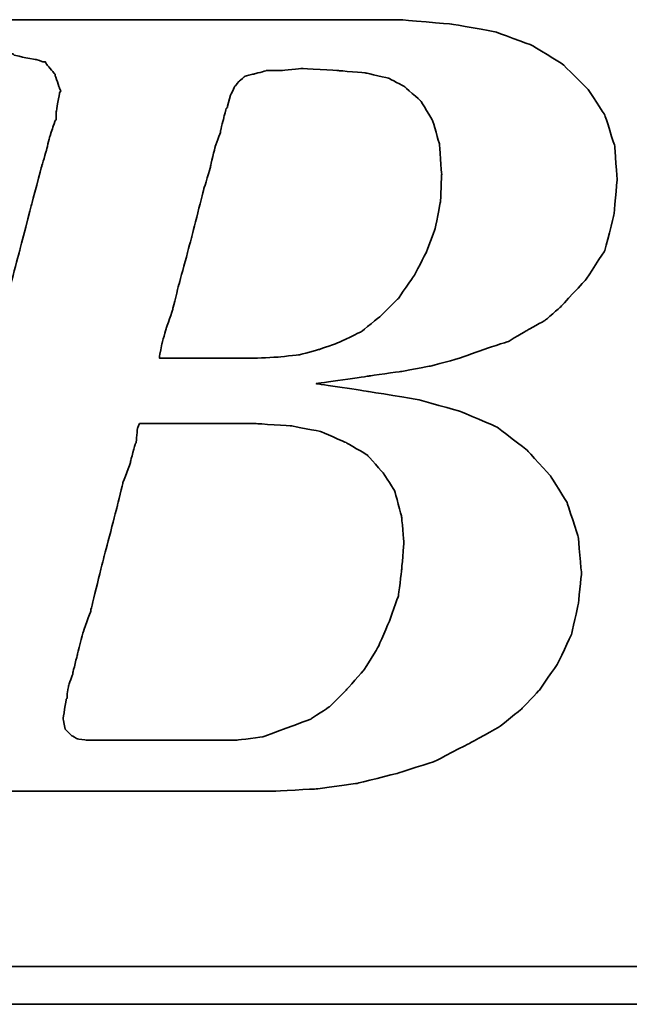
# Model space of a CAD drawing. Header units: millimetres. Extents: x 21 to 336, y 91 to 206.
# Tile 33 of 57: x 266.23 to 268.03, y 127.54 to 130.46. Entities that reach past the tile are written whole.
import ezdxf

# ---------------------------------------------------------------- set-up
doc = ezdxf.new("R2010")
doc.units = ezdxf.units.MM
doc.layers.add('DIM', color=4, linetype='Continuous')
doc.layers.add('layer 1', color=7, linetype='Continuous')

# ---------------------------------------------------------------- blocks, each defined once
blk = doc.blocks.new('TBI MOTION logo(完整正式版)')
at = {"layer": 'layer 1', "color": 22, "lineweight": 35}
for points, knots in [([(-64.65375, -6.86375), (-64.65375, -6.86375), (-64.84375, -7.29625), (-64.84375, -7.29625), (-64.84375, -7.29625), (-64.84375, -7.29625), (-64.86875, -7.34375), (-64.86875, -7.34375), (-64.86875, -7.34375), (-64.86875, -7.34375), (-64.86875, -7.36875), (-64.86875, -7.36875), (-64.86875, -7.36875), (-64.86875, -7.36875), (-65.15375, -7.65375), (-65.15375, -7.65375), (-65.15375, -7.65375), (-65.15375, -7.65375), (-65.17875, -7.65375), (-65.17875, -7.65375), (-65.17875, -7.65375), (-65.17875, -7.65375), (-65.20375, -7.67875), (-65.20375, -7.67875), (-65.20375, -7.67875), (-65.20375, -7.67875), (-65.58875, -7.87125), (-65.58875, -7.87125), (-65.58875, -7.87125), (-65.58875, -7.87125), (-65.63375, -7.87125), (-65.63375, -7.87125), (-65.63375, -7.87125), (-65.63375, -7.87125), (-65.65875, -7.89375), (-65.65875, -7.89375), (-65.65875, -7.89375), (-65.65875, -7.89375), (-66.09375, -7.94375), (-66.09375, -7.94375), (-66.09375, -7.94375), (-66.09375, -7.94375), (-66.11375, -7.94375), (-66.11375, -7.94375), (-66.11375, -7.94375), (-66.11375, -7.94375), (-66.16375, -7.94375), (-66.16375, -7.94375), (-66.16375, -7.94375), (-66.16375, -7.94375), (-66.30875, -7.94375), (-66.30875, -7.94375), (-66.30875, -7.94375), (-66.30875, -7.94375), (-66.69375, -7.94375), (-66.69375, -7.94375), (-66.69375, -7.94375), (-66.69375, -7.94375), (-67.07375, -7.94375), (-67.07375, -7.94375), (-67.07375, -7.94375), (-67.07375, -7.94375), (-67.12375, -7.94375), (-67.12375, -7.94375), (-67.12375, -7.94375), (-67.12375, -7.94375), (-67.12375, -7.96625), (-67.12375, -7.96625), (-67.12375, -7.96625), (-67.12375, -7.96625), (-67.14875, -7.99125), (-67.14875, -7.99125), (-67.14875, -7.99125), (-67.14875, -7.99125), (-67.24375, -8.34875), (-67.24375, -8.34875), (-67.24375, -8.34875), (-67.24375, -8.34875), (-67.31375, -8.68625), (-67.31375, -8.68625), (-67.31375, -8.68625), (-67.31375, -8.68625), (-67.26875, -8.68625), (-67.26875, -8.68625), (-67.26875, -8.68625), (-67.26875, -8.68625), (-67.07375, -8.68625), (-67.07375, -8.68625), (-67.07375, -8.68625), (-67.07375, -8.68625), (-66.54875, -8.68625), (-66.54875, -8.68625), (-66.54875, -8.68625), (-66.54875, -8.68625), (-65.82625, -8.68625), (-65.82625, -8.68625), (-65.82625, -8.68625), (-65.82625, -8.68625), (-65.01375, -8.68625), (-65.01375, -8.68625), (-65.01375, -8.68625), (-65.01375, -8.68625), (-64.05375, -8.68625), (-64.05375, -8.68625), (-64.05375, -8.68625), (-64.05375, -8.68625), (-62.08375, -8.68625), (-62.08375, -8.68625), (-62.08375, -8.68625), (-62.08375, -8.68625), (-60.06875, -8.68625), (-60.06875, -8.68625), (-60.06875, -8.68625), (-60.06875, -8.68625), (-59.10875, -8.68625), (-59.10875, -8.68625), (-59.10875, -8.68625), (-59.10875, -8.68625), (-58.29375, -8.68625), (-58.29375, -8.68625), (-58.29375, -8.68625), (-58.29375, -8.68625), (-57.57375, -8.68625), (-57.57375, -8.68625), (-57.57375, -8.68625), (-57.57375, -8.68625), (-57.04875, -8.68625), (-57.04875, -8.68625), (-57.04875, -8.68625), (-57.04875, -8.68625), (-56.85375, -8.68625), (-56.85375, -8.68625), (-56.85375, -8.68625), (-56.85375, -8.68625), (-56.70875, -8.68625), (-56.70875, -8.68625), (-56.70875, -8.68625), (-56.70875, -8.68625), (-56.61375, -8.68625), (-56.61375, -8.68625), (-56.61375, -8.68625), (-56.61375, -8.68625), (-56.56875, -8.68625), (-56.56875, -8.68625), (-56.56875, -8.68625), (-56.56875, -8.68625), (-55.65375, -8.63875), (-55.65375, -8.63875), (-55.65375, -8.63875), (-55.65375, -8.63875), (-54.76875, -8.51875), (-54.76875, -8.51875), (-54.76875, -8.51875), (-54.76875, -8.51875), (-53.90375, -8.30375), (-53.90375, -8.30375), (-53.90375, -8.30375), (-53.90375, -8.30375), (-53.08875, -8.03875), (-53.08875, -8.03875), (-53.08875, -8.03875), (-53.08875, -8.03875), (-52.34375, -7.65375), (-52.34375, -7.65375), (-52.34375, -7.65375), (-52.34375, -7.65375), (-51.69875, -7.29625), (-51.69875, -7.29625), (-51.69875, -7.29625), (-51.69875, -7.29625), (-51.21875, -6.91125), (-51.21875, -6.91125), (-51.21875, -6.91125), (-51.21875, -6.91125), (-50.83375, -6.50375), (-50.83375, -6.50375), (-50.83375, -6.50375), (-50.83375, -6.50375), (-50.44875, -5.94875), (-50.44875, -5.94875), (-50.44875, -5.94875), (-50.44875, -5.94875), (-50.13875, -5.30375), (-50.13875, -5.30375), (-50.13875, -5.30375), (-50.13875, -5.30375), (-49.99375, -4.65375), (-49.99375, -4.65375), (-49.99375, -4.65375), (-49.99375, -4.65375), (-49.92375, -3.98375), (-49.92375, -3.98375), (-49.92375, -3.98375), (-49.92375, -3.98375), (-49.99375, -3.19374), (-49.99375, -3.19374), (-49.99375, -3.19374), (-49.99375, -3.19374), (-50.23374, -2.44874), (-50.23374, -2.44874), (-50.23374, -2.44874), (-50.23374, -2.44874), (-50.59375, -1.87374), (-50.59375, -1.87374), (-50.59375, -1.87374), (-50.59375, -1.87374), (-51.09875, -1.31874), (-51.09875, -1.31874), (-51.09875, -1.31874), (-51.09875, -1.31874), (-51.74375, -0.81875), (-51.74375, -0.81875), (-51.74375, -0.81875), (-51.74375, -0.81875), (-52.53875, -0.48125), (-52.53875, -0.48125), (-52.53875, -0.48125), (-52.53875, -0.48125), (-53.47375, -0.21875), (-53.47375, -0.21875), (-53.47375, -0.21875), (-53.47375, -0.21875), (-54.52875, -0.04874), (-54.52875, -0.04874), (-54.52875, -0.04874), (-54.52875, -0.04874), (-55.65375, 0.12125), (-55.65375, 0.12125), (-55.65375, 0.12125), (-55.65375, 0.12125), (-54.50375, 0.28624), (-54.50375, 0.28624), (-54.50375, 0.28624), (-54.50375, 0.28624), (-53.83375, 0.38124), (-53.83375, 0.38124), (-53.83375, 0.38124), (-53.83375, 0.38124), (-53.18375, 0.50125), (-53.18375, 0.50125), (-53.18375, 0.50125), (-53.18375, 0.50125), (-52.55875, 0.66874), (-52.55875, 0.66874), (-52.55875, 0.66874), (-52.55875, 0.66874), (-52.03375, 0.86124), (-52.03375, 0.86124), (-52.03375, 0.86124), (-52.03375, 0.86124), (-51.50374, 1.03124), (-51.50374, 1.03124), (-51.50374, 1.03124), (-51.50374, 1.03124), (-51.09875, 1.27125), (-51.09875, 1.27125), (-51.09875, 1.27125), (-51.09875, 1.27125), (-50.71375, 1.48624), (-50.71375, 1.48624), (-50.71375, 1.48624), (-50.71375, 1.48624), (-50.37625, 1.77625), (-50.37625, 1.77625), (-50.37625, 1.77625), (-50.37625, 1.77625), (-49.82375, 2.37625), (-49.82375, 2.37625), (-49.82375, 2.37625), (-49.82375, 2.37625), (-49.41875, 2.99625), (-49.41875, 2.99625), (-49.41875, 2.99625), (-49.41875, 2.99625), (-49.22375, 3.76625), (-49.22375, 3.76625), (-49.22375, 3.76625), (-49.22375, 3.76625), (-49.15375, 4.50874), (-49.15375, 4.50874), (-49.15375, 4.50874), (-49.15375, 4.50874), (-49.20375, 5.25125), (-49.20375, 5.25125), (-49.20375, 5.25125), (-49.20375, 5.25125), (-49.41875, 5.92625), (-49.41875, 5.92625), (-49.41875, 5.92625), (-49.41875, 5.92625), (-49.77875, 6.47625), (-49.77875, 6.47625), (-49.77875, 6.47625), (-49.77875, 6.47625), (-50.33125, 7.02624), (-50.33125, 7.02624), (-50.33125, 7.02624), (-50.33125, 7.02624), (-51.00125, 7.43625), (-51.00125, 7.43625), (-51.00125, 7.43625), (-51.00125, 7.43625), (-51.79375, 7.72625), (-51.79375, 7.72625), (-51.79375, 7.72625), (-51.79375, 7.72625), (-52.72875, 7.89124), (-52.72875, 7.89124), (-52.72875, 7.89124), (-52.72875, 7.89124), (-53.83375, 7.98625), (-53.83375, 7.98625), (-53.83375, 7.98625), (-53.83375, 7.98625), (-53.92875, 7.98625), (-53.92875, 7.98625), (-53.92875, 7.98625), (-53.92875, 7.98625), (-54.26375, 7.98625), (-54.26375, 7.98625), (-54.26375, 7.98625), (-54.26375, 7.98625), (-54.74375, 7.98625), (-54.74375, 7.98625), (-54.74375, 7.98625), (-54.74375, 7.98625), (-55.36875, 7.98625), (-55.36875, 7.98625), (-55.36875, 7.98625), (-55.36875, 7.98625), (-56.13375, 7.98625), (-56.13375, 7.98625), (-56.13375, 7.98625), (-56.13375, 7.98625), (-56.94875, 7.98625), (-56.94875, 7.98625), (-56.94875, 7.98625), (-56.94875, 7.98625), (-58.77625, 7.98625), (-58.77625, 7.98625), (-58.77625, 7.98625), (-58.77625, 7.98625), (-60.59875, 7.98625), (-60.59875, 7.98625), (-60.59875, 7.98625), (-60.59875, 7.98625), (-61.41375, 7.98625), (-61.41375, 7.98625), (-61.41375, 7.98625), (-61.41375, 7.98625), (-62.17875, 7.98625), (-62.17875, 7.98625), (-62.17875, 7.98625), (-62.17875, 7.98625), (-62.80375, 7.98625), (-62.80375, 7.98625), (-62.80375, 7.98625), (-62.80375, 7.98625), (-63.30625, 7.98625), (-63.30625, 7.98625), (-63.30625, 7.98625), (-63.30625, 7.98625), (-63.57375, 7.98625), (-63.57375, 7.98625), (-63.57375, 7.98625), (-63.57375, 7.98625), (-63.57375, 7.96375), (-63.57375, 7.96375), (-63.57375, 7.96375), (-63.57375, 7.96375), (-63.59875, 7.94125), (-63.59875, 7.94125), (-63.59875, 7.94125), (-63.59875, 7.94125), (-63.69375, 7.55625), (-63.69375, 7.55625), (-63.69375, 7.55625), (-63.69375, 7.55625), (-63.76375, 7.24624), (-63.76375, 7.24624), (-63.76375, 7.24624), (-63.76375, 7.24624), (-63.23875, 7.24624), (-63.23875, 7.24624), (-63.23875, 7.24624), (-63.23875, 7.24624), (-62.75875, 7.24624), (-62.75875, 7.24624), (-62.75875, 7.24624), (-62.75875, 7.24624), (-62.61125, 7.24624), (-62.61125, 7.24624), (-62.61125, 7.24624), (-62.61125, 7.24624), (-62.56625, 7.24624), (-62.56625, 7.24624), (-62.56625, 7.24624), (-62.56625, 7.24624), (-62.22875, 7.24624), (-62.22875, 7.24624), (-62.22875, 7.24624), (-62.22875, 7.24624), (-62.20375, 7.24624), (-62.20375, 7.24624), (-62.20375, 7.24624), (-62.20375, 7.24624), (-62.17875, 7.21875), (-62.17875, 7.21875), (-62.17875, 7.21875), (-62.17875, 7.21875), (-61.96375, 7.17125), (-61.96375, 7.17125), (-61.96375, 7.17125), (-61.96375, 7.17125), (-61.72375, 7.12624), (-61.72375, 7.12624), (-61.72375, 7.12624), (-61.72375, 7.12624), (-61.70375, 7.12624), (-61.70375, 7.12624), (-61.70375, 7.12624), (-61.70375, 7.12624), (-61.55875, 7.07624), (-61.55875, 7.07624), (-61.55875, 7.07624), (-61.55875, 7.07624), (-61.50875, 7.07624), (-61.50875, 7.07624), (-61.50875, 7.07624), (-61.50875, 7.07624), (-61.48375, 7.02624), (-61.48375, 7.02624), (-61.48375, 7.02624), (-61.48375, 7.02624), (-61.31875, 6.83375), (-61.31875, 6.83375), (-61.31875, 6.83375), (-61.31875, 6.83375), (-61.29375, 6.81125), (-61.29375, 6.81125), (-61.29375, 6.81125), (-61.29375, 6.81125), (-61.29375, 6.78625), (-61.29375, 6.78625), (-61.29375, 6.78625), (-61.29375, 6.78625), (-61.19875, 6.50124), (-61.19875, 6.50124), (-61.19875, 6.50124), (-61.19875, 6.50124), (-61.17375, 6.45124), (-61.17375, 6.45124), (-61.17375, 6.45124), (-61.17375, 6.45124), (-61.19875, 6.40625), (-61.19875, 6.40625), (-61.19875, 6.40625), (-61.19875, 6.40625), (-61.26875, 5.99624), (-61.26875, 5.99624), (-61.26875, 5.99624), (-61.26875, 5.99624), (-61.26875, 5.85125), (-61.26875, 5.85125), (-61.26875, 5.85125), (-61.26875, 5.85125), (-61.26875, 5.82625), (-61.26875, 5.82625), (-61.26875, 5.82625), (-61.26875, 5.82625), (-61.29375, 5.80625), (-61.29375, 5.80625), (-61.29375, 5.80625), (-61.29375, 5.80625), (-61.34125, 5.66125), (-61.34125, 5.66125), (-61.34125, 5.66125), (-61.34125, 5.66125), (-61.41375, 5.44625), (-61.41375, 5.44625), (-61.41375, 5.44625), (-61.41375, 5.44625), (-61.48375, 5.15625), (-61.48375, 5.15625), (-61.48375, 5.15625), (-61.48375, 5.15625), (-61.58375, 4.82124), (-61.58375, 4.82124), (-61.58375, 4.82124), (-61.58375, 4.82124), (-61.79875, 4.00375), (-61.79875, 4.00375), (-61.79875, 4.00375), (-61.79875, 4.00375), (-62.05875, 2.99625), (-62.05875, 2.99625), (-62.05875, 2.99625), (-62.05875, 2.99625), (-62.34875, 1.91625), (-62.34875, 1.91625), (-62.34875, 1.91625), (-62.34875, 1.91625), (-62.97375, -0.41124), (-62.97375, -0.41124), (-62.97375, -0.41124), (-62.97375, -0.41124), (-63.59875, -2.75875), (-63.59875, -2.75875), (-63.59875, -2.75875), (-63.59875, -2.75875), (-63.88375, -3.86374), (-63.88375, -3.86374), (-63.88375, -3.86374), (-63.88375, -3.86374), (-64.14875, -4.82374), (-64.14875, -4.82374), (-64.14875, -4.82374), (-64.14875, -4.82374), (-64.36375, -5.64125), (-64.36375, -5.64125), (-64.36375, -5.64125), (-64.36375, -5.64125), (-64.43625, -5.97625), (-64.43625, -5.97625), (-64.43625, -5.97625), (-64.43625, -5.97625), (-64.50875, -6.28625), (-64.50875, -6.28625), (-64.50875, -6.28625), (-64.50875, -6.28625), (-64.50875, -6.30875), (-64.50875, -6.30875), (-64.50875, -6.30875), (-64.50875, -6.30875), (-64.57875, -6.50375), (-64.57875, -6.50375), (-64.57875, -6.50375), (-64.57875, -6.50375), (-64.62875, -6.69625), (-64.62875, -6.69625), (-64.62875, -6.69625), (-64.62875, -6.69625), (-64.62875, -6.76875), (-64.62875, -6.76875), (-64.62875, -6.76875), (-64.62875, -6.76875), (-64.62875, -6.81375), (-64.62875, -6.81375), (-64.62875, -6.81375), (-64.62875, -6.81375), (-64.62875, -6.83875), (-64.62875, -6.83875), (-64.62875, -6.83875), (-64.62875, -6.83875), (-64.65375, -6.86375), (-64.65375, -6.86375)], [0, 0, 0, 0, 0.00719424, 0.00719424, 0.00719424, 0.00719425, 0.01438849, 0.01438849, 0.01438849, 0.0143885, 0.02158273, 0.02158273, 0.02158273, 0.02158274, 0.02877698, 0.02877698, 0.02877698, 0.02877699, 0.03597122, 0.03597122, 0.03597122, 0.03597123, 0.04316547, 0.04316547, 0.04316547, 0.04316548, 0.05035971, 0.05035971, 0.05035971, 0.05035972, 0.05755396, 0.05755396, 0.05755396, 0.05755397, 0.0647482, 0.0647482, 0.0647482, 0.06474821, 0.07194245, 0.07194245, 0.07194245, 0.07194246, 0.07913669, 0.07913669, 0.07913669, 0.0791367, 0.08633094, 0.08633094, 0.08633094, 0.08633095, 0.09352518, 0.09352518, 0.09352518, 0.09352519, 0.10071942, 0.10071942, 0.10071942, 0.10071943, 0.10791367, 0.10791367, 0.10791367, 0.10791368, 0.11510791, 0.11510791, 0.11510791, 0.11510792, 0.12230216, 0.12230216, 0.12230216, 0.12230217, 0.1294964, 0.1294964, 0.1294964, 0.12949641, 0.13669065, 0.13669065, 0.13669065, 0.13669066, 0.14388489, 0.14388489, 0.14388489, 0.1438849, 0.15107914, 0.15107914, 0.15107914, 0.15107915, 0.15827338, 0.15827338, 0.15827338, 0.15827339, 0.16546763, 0.16546763, 0.16546763, 0.16546764, 0.17266187, 0.17266187, 0.17266187, 0.17266188, 0.17985612, 0.17985612, 0.17985612, 0.17985613, 0.18705036, 0.18705036, 0.18705036, 0.18705037, 0.1942446, 0.1942446, 0.1942446, 0.19424461, 0.20143885, 0.20143885, 0.20143885, 0.20143886, 0.20863309, 0.20863309, 0.20863309, 0.2086331, 0.21582734, 0.21582734, 0.21582734, 0.21582735, 0.22302158, 0.22302158, 0.22302158, 0.22302159, 0.23021583, 0.23021583, 0.23021583, 0.23021584, 0.23741007, 0.23741007, 0.23741007, 0.23741008, 0.24460432, 0.24460432, 0.24460432, 0.24460433, 0.25179856, 0.25179856, 0.25179856, 0.25179857, 0.25899281, 0.25899281, 0.25899281, 0.25899282, 0.26618705, 0.26618705, 0.26618705, 0.26618706, 0.27338129, 0.27338129, 0.27338129, 0.2733813, 0.28057554, 0.28057554, 0.28057554, 0.28057555, 0.28776978, 0.28776978, 0.28776978, 0.28776979, 0.29496403, 0.29496403, 0.29496403, 0.29496404, 0.30215827, 0.30215827, 0.30215827, 0.30215828, 0.30935252, 0.30935252, 0.30935252, 0.30935253, 0.31654676, 0.31654676, 0.31654676, 0.31654677, 0.32374101, 0.32374101, 0.32374101, 0.32374102, 0.33093525, 0.33093525, 0.33093525, 0.33093526, 0.3381295, 0.3381295, 0.3381295, 0.33812951, 0.34532374, 0.34532374, 0.34532374, 0.34532375, 0.35251799, 0.35251799, 0.35251799, 0.352518, 0.35971223, 0.35971223, 0.35971223, 0.35971224, 0.36690647, 0.36690647, 0.36690647, 0.36690648, 0.37410072, 0.37410072, 0.37410072, 0.37410073, 0.38129496, 0.38129496, 0.38129496, 0.38129497, 0.38848921, 0.38848921, 0.38848921, 0.38848922, 0.39568345, 0.39568345, 0.39568345, 0.39568346, 0.4028777, 0.4028777, 0.4028777, 0.40287771, 0.41007194, 0.41007194, 0.41007194, 0.41007195, 0.41726619, 0.41726619, 0.41726619, 0.4172662, 0.42446043, 0.42446043, 0.42446043, 0.42446044, 0.43165468, 0.43165468, 0.43165468, 0.43165469, 0.43884892, 0.43884892, 0.43884892, 0.43884893, 0.44604317, 0.44604317, 0.44604317, 0.44604318, 0.45323741, 0.45323741, 0.45323741, 0.45323742, 0.46043165, 0.46043165, 0.46043165, 0.46043166, 0.4676259, 0.4676259, 0.4676259, 0.46762591, 0.47482014, 0.47482014, 0.47482014, 0.47482015, 0.48201439, 0.48201439, 0.48201439, 0.4820144, 0.48920863, 0.48920863, 0.48920863, 0.48920864, 0.49640288, 0.49640288, 0.49640288, 0.49640289, 0.50359712, 0.50359712, 0.50359712, 0.50359713, 0.51079137, 0.51079137, 0.51079137, 0.51079138, 0.51798561, 0.51798561, 0.51798561, 0.51798562, 0.52517986, 0.52517986, 0.52517986, 0.52517987, 0.5323741, 0.5323741, 0.5323741, 0.53237411, 0.53956835, 0.53956835, 0.53956835, 0.53956836, 0.54676259, 0.54676259, 0.54676259, 0.5467626, 0.55395683, 0.55395683, 0.55395683, 0.55395684, 0.56115108, 0.56115108, 0.56115108, 0.56115109, 0.56834532, 0.56834532, 0.56834532, 0.56834533, 0.57553957, 0.57553957, 0.57553957, 0.57553958, 0.58273381, 0.58273381, 0.58273381, 0.58273382, 0.58992806, 0.58992806, 0.58992806, 0.58992807, 0.5971223, 0.5971223, 0.5971223, 0.59712231, 0.60431655, 0.60431655, 0.60431655, 0.60431656, 0.61151079, 0.61151079, 0.61151079, 0.6115108, 0.61870504, 0.61870504, 0.61870504, 0.61870505, 0.62589928, 0.62589928, 0.62589928, 0.62589929, 0.63309353, 0.63309353, 0.63309353, 0.63309354, 0.64028777, 0.64028777, 0.64028777, 0.64028778, 0.64748201, 0.64748201, 0.64748201, 0.64748202, 0.65467626, 0.65467626, 0.65467626, 0.65467627, 0.6618705, 0.6618705, 0.6618705, 0.66187051, 0.66906475, 0.66906475, 0.66906475, 0.66906476, 0.67625899, 0.67625899, 0.67625899, 0.676259, 0.68345324, 0.68345324, 0.68345324, 0.68345325, 0.69064748, 0.69064748, 0.69064748, 0.69064749, 0.69784173, 0.69784173, 0.69784173, 0.69784174, 0.70503597, 0.70503597, 0.70503597, 0.70503598, 0.71223022, 0.71223022, 0.71223022, 0.71223023, 0.71942446, 0.71942446, 0.71942446, 0.71942447, 0.72661871, 0.72661871, 0.72661871, 0.72661872, 0.73381295, 0.73381295, 0.73381295, 0.73381296, 0.74100719, 0.74100719, 0.74100719, 0.7410072, 0.74820144, 0.74820144, 0.74820144, 0.74820145, 0.75539568, 0.75539568, 0.75539568, 0.75539569, 0.76258993, 0.76258993, 0.76258993, 0.76258994, 0.76978417, 0.76978417, 0.76978417, 0.76978418, 0.77697842, 0.77697842, 0.77697842, 0.77697843, 0.78417266, 0.78417266, 0.78417266, 0.78417267, 0.79136691, 0.79136691, 0.79136691, 0.79136692, 0.79856115, 0.79856115, 0.79856115, 0.79856116, 0.8057554, 0.8057554, 0.8057554, 0.80575541, 0.81294964, 0.81294964, 0.81294964, 0.81294965, 0.82014388, 0.82014388, 0.82014388, 0.82014389, 0.82733813, 0.82733813, 0.82733813, 0.82733814, 0.83453237, 0.83453237, 0.83453237, 0.83453238, 0.84172662, 0.84172662, 0.84172662, 0.84172663, 0.84892086, 0.84892086, 0.84892086, 0.84892087, 0.85611511, 0.85611511, 0.85611511, 0.85611512, 0.86330935, 0.86330935, 0.86330935, 0.86330936, 0.8705036, 0.8705036, 0.8705036, 0.87050361, 0.87769784, 0.87769784, 0.87769784, 0.87769785, 0.88489209, 0.88489209, 0.88489209, 0.8848921, 0.89208633, 0.89208633, 0.89208633, 0.89208634, 0.89928058, 0.89928058, 0.89928058, 0.89928059, 0.90647482, 0.90647482, 0.90647482, 0.90647483, 0.91366906, 0.91366906, 0.91366906, 0.91366907, 0.92086331, 0.92086331, 0.92086331, 0.92086332, 0.92805755, 0.92805755, 0.92805755, 0.92805756, 0.9352518, 0.9352518, 0.9352518, 0.93525181, 0.94244604, 0.94244604, 0.94244604, 0.94244605, 0.94964029, 0.94964029, 0.94964029, 0.9496403, 0.95683453, 0.95683453, 0.95683453, 0.95683454, 0.96402878, 0.96402878, 0.96402878, 0.96402879, 0.97122302, 0.97122302, 0.97122302, 0.97122303, 0.97841727, 0.97841727, 0.97841727, 0.97841728, 0.98561151, 0.98561151, 0.98561151, 0.98561152, 0.99280576, 0.99280576, 0.99280576, 0.99280577, 1, 1, 1, 1]), ([(-57.50375, 6.35625), (-57.50375, 6.35625), (-57.57375, 6.11625), (-57.57375, 6.11625), (-57.57375, 6.11625), (-57.57375, 6.11625), (-57.57375, 6.09125), (-57.57375, 6.09125), (-57.57375, 6.09125), (-57.57375, 6.09125), (-57.59875, 6.06625), (-57.59875, 6.06625), (-57.59875, 6.06625), (-57.59875, 6.06625), (-57.64875, 5.87625), (-57.64875, 5.87625), (-57.64875, 5.87625), (-57.64875, 5.87625), (-57.71875, 5.58875), (-57.71875, 5.58875), (-57.71875, 5.58875), (-57.71875, 5.58875), (-57.71875, 5.56625), (-57.71875, 5.56625), (-57.71875, 5.56625), (-57.71875, 5.56625), (-57.83875, 5.23125), (-57.83875, 5.23125), (-57.83875, 5.23125), (-57.83875, 5.23125), (-57.93625, 4.82124), (-57.93625, 4.82124), (-57.93625, 4.82124), (-57.93625, 4.82124), (-57.93625, 4.79624), (-57.93625, 4.79624), (-57.93625, 4.79624), (-57.93625, 4.79624), (-58.07875, 4.34125), (-58.07875, 4.34125), (-58.07875, 4.34125), (-58.07875, 4.34125), (-58.34375, 3.28625), (-58.34375, 3.28625), (-58.34375, 3.28625), (-58.34375, 3.28625), (-58.62875, 2.23124), (-58.62875, 2.23124), (-58.62875, 2.23124), (-58.62875, 2.23124), (-58.74875, 1.75125), (-58.74875, 1.75125), (-58.74875, 1.75125), (-58.74875, 1.75125), (-58.74875, 1.72625), (-58.74875, 1.72625), (-58.74875, 1.72625), (-58.74875, 1.72625), (-58.89375, 1.31625), (-58.89375, 1.31625), (-58.89375, 1.31625), (-58.89375, 1.31625), (-58.98875, 0.98124), (-58.98875, 0.98124), (-58.98875, 0.98124), (-58.98875, 0.98124), (-59.03875, 0.71625), (-59.03875, 0.71625), (-59.03875, 0.71625), (-59.03875, 0.71625), (-59.03875, 0.66874), (-59.03875, 0.66874), (-59.03875, 0.66874), (-59.03875, 0.66874), (-58.91875, 0.66874), (-58.91875, 0.66874), (-58.91875, 0.66874), (-58.91875, 0.66874), (-58.53375, 0.66874), (-58.53375, 0.66874), (-58.53375, 0.66874), (-58.53375, 0.66874), (-58.10375, 0.66874), (-58.10375, 0.66874), (-58.10375, 0.66874), (-58.10375, 0.66874), (-57.66875, 0.66874), (-57.66875, 0.66874), (-57.66875, 0.66874), (-57.66875, 0.66874), (-57.33375, 0.66874), (-57.33375, 0.66874), (-57.33375, 0.66874), (-57.33375, 0.66874), (-57.09375, 0.66874), (-57.09375, 0.66874), (-57.09375, 0.66874), (-57.09375, 0.66874), (-56.99875, 0.66874), (-56.99875, 0.66874), (-56.99875, 0.66874), (-56.99875, 0.66874), (-56.49375, 0.69374), (-56.49375, 0.69374), (-56.49375, 0.69374), (-56.49375, 0.69374), (-56.01375, 0.74374), (-56.01375, 0.74374), (-56.01375, 0.74374), (-56.01375, 0.74374), (-55.58375, 0.86124), (-55.58375, 0.86124), (-55.58375, 0.86124), (-55.58375, 0.86124), (-55.17375, 1.00624), (-55.17375, 1.00624), (-55.17375, 1.00624), (-55.17375, 1.00624), (-54.67375, 1.24625), (-54.67375, 1.24625), (-54.67375, 1.24625), (-54.67375, 1.24625), (-54.26375, 1.58124), (-54.26375, 1.58124), (-54.26375, 1.58124), (-54.26375, 1.58124), (-53.87875, 1.96374), (-53.87875, 1.96374), (-53.87875, 1.96374), (-53.87875, 1.96374), (-53.54375, 2.44625), (-53.54375, 2.44625), (-53.54375, 2.44625), (-53.54375, 2.44625), (-53.27875, 2.95125), (-53.27875, 2.95125), (-53.27875, 2.95125), (-53.27875, 2.95125), (-53.08875, 3.45124), (-53.08875, 3.45124), (-53.08875, 3.45124), (-53.08875, 3.45124), (-52.96875, 4.05124), (-52.96875, 4.05124), (-52.96875, 4.05124), (-52.96875, 4.05124), (-52.94375, 4.65125), (-52.94375, 4.65125), (-52.94375, 4.65125), (-52.94375, 4.65125), (-52.99375, 5.30125), (-52.99375, 5.30125), (-52.99375, 5.30125), (-52.99375, 5.30125), (-53.13875, 5.80625), (-53.13875, 5.80625), (-53.13875, 5.80625), (-53.13875, 5.80625), (-53.39875, 6.23625), (-53.39875, 6.23625), (-53.39875, 6.23625), (-53.39875, 6.23625), (-53.75875, 6.54875), (-53.75875, 6.54875), (-53.75875, 6.54875), (-53.75875, 6.54875), (-54.07375, 6.71625), (-54.07375, 6.71625), (-54.07375, 6.71625), (-54.07375, 6.71625), (-54.57375, 6.83375), (-54.57375, 6.83375), (-54.57375, 6.83375), (-54.57375, 6.83375), (-55.17375, 6.88625), (-55.17375, 6.88625), (-55.17375, 6.88625), (-55.17375, 6.88625), (-55.96875, 6.93125), (-55.96875, 6.93125), (-55.96875, 6.93125), (-55.96875, 6.93125), (-56.39875, 6.88625), (-56.39875, 6.88625), (-56.39875, 6.88625), (-56.39875, 6.88625), (-56.42125, 6.88625), (-56.42125, 6.88625), (-56.42125, 6.88625), (-56.42125, 6.88625), (-56.73375, 6.88625), (-56.73375, 6.88625), (-56.73375, 6.88625), (-56.73375, 6.88625), (-56.99875, 6.81125), (-56.99875, 6.81125), (-56.99875, 6.81125), (-56.99875, 6.81125), (-57.02375, 6.81125), (-57.02375, 6.81125), (-57.02375, 6.81125), (-57.02375, 6.81125), (-57.18875, 6.76625), (-57.18875, 6.76625), (-57.18875, 6.76625), (-57.18875, 6.76625), (-57.30875, 6.66625), (-57.30875, 6.66625), (-57.30875, 6.66625), (-57.30875, 6.66625), (-57.40875, 6.54875), (-57.40875, 6.54875), (-57.40875, 6.54875), (-57.40875, 6.54875), (-57.50375, 6.35625), (-57.50375, 6.35625)], [0, 0, 0, 0, 0.01851852, 0.01851852, 0.01851852, 0.01851853, 0.03703704, 0.03703704, 0.03703704, 0.03703705, 0.05555556, 0.05555556, 0.05555556, 0.05555557, 0.07407407, 0.07407407, 0.07407407, 0.07407408, 0.09259259, 0.09259259, 0.09259259, 0.0925926, 0.11111111, 0.11111111, 0.11111111, 0.11111112, 0.12962963, 0.12962963, 0.12962963, 0.12962964, 0.14814815, 0.14814815, 0.14814815, 0.14814816, 0.16666667, 0.16666667, 0.16666667, 0.16666668, 0.18518519, 0.18518519, 0.18518519, 0.1851852, 0.2037037, 0.2037037, 0.2037037, 0.20370371, 0.22222222, 0.22222222, 0.22222222, 0.22222223, 0.24074074, 0.24074074, 0.24074074, 0.24074075, 0.25925926, 0.25925926, 0.25925926, 0.25925927, 0.27777778, 0.27777778, 0.27777778, 0.27777779, 0.2962963, 0.2962963, 0.2962963, 0.29629631, 0.31481481, 0.31481481, 0.31481481, 0.31481482, 0.33333333, 0.33333333, 0.33333333, 0.33333334, 0.35185185, 0.35185185, 0.35185185, 0.35185186, 0.37037037, 0.37037037, 0.37037037, 0.37037038, 0.38888889, 0.38888889, 0.38888889, 0.3888889, 0.40740741, 0.40740741, 0.40740741, 0.40740742, 0.42592593, 0.42592593, 0.42592593, 0.42592594, 0.44444444, 0.44444444, 0.44444444, 0.44444445, 0.46296296, 0.46296296, 0.46296296, 0.46296297, 0.48148148, 0.48148148, 0.48148148, 0.48148149, 0.5, 0.5, 0.5, 0.50000001, 0.51851852, 0.51851852, 0.51851852, 0.51851853, 0.53703704, 0.53703704, 0.53703704, 0.53703705, 0.55555556, 0.55555556, 0.55555556, 0.55555557, 0.57407407, 0.57407407, 0.57407407, 0.57407408, 0.59259259, 0.59259259, 0.59259259, 0.5925926, 0.61111111, 0.61111111, 0.61111111, 0.61111112, 0.62962963, 0.62962963, 0.62962963, 0.62962964, 0.64814815, 0.64814815, 0.64814815, 0.64814816, 0.66666667, 0.66666667, 0.66666667, 0.66666668, 0.68518519, 0.68518519, 0.68518519, 0.6851852, 0.7037037, 0.7037037, 0.7037037, 0.70370371, 0.72222222, 0.72222222, 0.72222222, 0.72222223, 0.74074074, 0.74074074, 0.74074074, 0.74074075, 0.75925926, 0.75925926, 0.75925926, 0.75925927, 0.77777778, 0.77777778, 0.77777778, 0.77777779, 0.7962963, 0.7962963, 0.7962963, 0.79629631, 0.81481481, 0.81481481, 0.81481481, 0.81481482, 0.83333333, 0.83333333, 0.83333333, 0.83333334, 0.85185185, 0.85185185, 0.85185185, 0.85185186, 0.87037037, 0.87037037, 0.87037037, 0.87037038, 0.88888889, 0.88888889, 0.88888889, 0.8888889, 0.90740741, 0.90740741, 0.90740741, 0.90740742, 0.92592593, 0.92592593, 0.92592593, 0.92592594, 0.94444444, 0.94444444, 0.94444444, 0.94444445, 0.96296296, 0.96296296, 0.96296296, 0.96296297, 0.98148148, 0.98148148, 0.98148148, 0.98148149, 1, 1, 1, 1]), ([(-61.03125, -6.57375), (-61.03125, -6.57375), (-61.03125, -6.67125), (-61.03125, -6.67125), (-61.03125, -6.67125), (-61.03125, -6.67125), (-61.05375, -6.69625), (-61.05375, -6.69625), (-61.05375, -6.69625), (-61.05375, -6.69625), (-61.12375, -7.12875), (-61.12375, -7.12875), (-61.12375, -7.12875), (-61.12375, -7.12875), (-61.07875, -7.34375), (-61.07875, -7.34375), (-61.07875, -7.34375), (-61.07875, -7.34375), (-60.93375, -7.48875), (-60.93375, -7.48875), (-60.93375, -7.48875), (-60.93375, -7.48875), (-60.81375, -7.55625), (-60.81375, -7.55625), (-60.81375, -7.55625), (-60.81375, -7.55625), (-60.62375, -7.58375), (-60.62375, -7.58375), (-60.62375, -7.58375), (-60.62375, -7.58375), (-60.30875, -7.58375), (-60.30875, -7.58375), (-60.30875, -7.58375), (-60.30875, -7.58375), (-59.97375, -7.58375), (-59.97375, -7.58375), (-59.97375, -7.58375), (-59.97375, -7.58375), (-59.87875, -7.58375), (-59.87875, -7.58375), (-59.87875, -7.58375), (-59.87875, -7.58375), (-59.63625, -7.58375), (-59.63625, -7.58375), (-59.63625, -7.58375), (-59.63625, -7.58375), (-58.96875, -7.58375), (-58.96875, -7.58375), (-58.96875, -7.58375), (-58.96875, -7.58375), (-58.29375, -7.58375), (-58.29375, -7.58375), (-58.29375, -7.58375), (-58.29375, -7.58375), (-58.05375, -7.58375), (-58.05375, -7.58375), (-58.05375, -7.58375), (-58.05375, -7.58375), (-57.98375, -7.58375), (-57.98375, -7.58375), (-57.98375, -7.58375), (-57.98375, -7.58375), (-57.35875, -7.58375), (-57.35875, -7.58375), (-57.35875, -7.58375), (-57.35875, -7.58375), (-56.78375, -7.50875), (-56.78375, -7.50875), (-56.78375, -7.50875), (-56.78375, -7.50875), (-56.27875, -7.31875), (-56.27875, -7.31875), (-56.27875, -7.31875), (-56.27875, -7.31875), (-55.77375, -7.12875), (-55.77375, -7.12875), (-55.77375, -7.12875), (-55.77375, -7.12875), (-55.36875, -6.86375), (-55.36875, -6.86375), (-55.36875, -6.86375), (-55.36875, -6.86375), (-55.00875, -6.50375), (-55.00875, -6.50375), (-55.00875, -6.50375), (-55.00875, -6.50375), (-54.62375, -6.06875), (-54.62375, -6.06875), (-54.62375, -6.06875), (-54.62375, -6.06875), (-54.31375, -5.56875), (-54.31375, -5.56875), (-54.31375, -5.56875), (-54.31375, -5.56875), (-54.07375, -5.01625), (-54.07375, -5.01625), (-54.07375, -5.01625), (-54.07375, -5.01625), (-53.87875, -4.46374), (-53.87875, -4.46374), (-53.87875, -4.46374), (-53.87875, -4.46374), (-53.80875, -3.91375), (-53.80875, -3.91375), (-53.80875, -3.91375), (-53.80875, -3.91375), (-53.75875, -3.31375), (-53.75875, -3.31375), (-53.75875, -3.31375), (-53.75875, -3.31375), (-53.80875, -2.75875), (-53.80875, -2.75875), (-53.80875, -2.75875), (-53.80875, -2.75875), (-53.95375, -2.20875), (-53.95375, -2.20875), (-53.95375, -2.20875), (-53.95375, -2.20875), (-54.19375, -1.82625), (-54.19375, -1.82625), (-54.19375, -1.82625), (-54.19375, -1.82625), (-54.55375, -1.41875), (-54.55375, -1.41875), (-54.55375, -1.41875), (-54.55375, -1.41875), (-55.00875, -1.15125), (-55.00875, -1.15125), (-55.00875, -1.15125), (-55.00875, -1.15125), (-55.56125, -0.91375), (-55.56125, -0.91375), (-55.56125, -0.91375), (-55.56125, -0.91375), (-56.18125, -0.79375), (-56.18125, -0.79375), (-56.18125, -0.79375), (-56.18125, -0.79375), (-56.94875, -0.74374), (-56.94875, -0.74374), (-56.94875, -0.74374), (-56.94875, -0.74374), (-56.99875, -0.74374), (-56.99875, -0.74374), (-56.99875, -0.74374), (-56.99875, -0.74374), (-57.09375, -0.74374), (-57.09375, -0.74374), (-57.09375, -0.74374), (-57.09375, -0.74374), (-57.38375, -0.74374), (-57.38375, -0.74374), (-57.38375, -0.74374), (-57.38375, -0.74374), (-57.76875, -0.74374), (-57.76875, -0.74374), (-57.76875, -0.74374), (-57.76875, -0.74374), (-58.24625, -0.74374), (-58.24625, -0.74374), (-58.24625, -0.74374), (-58.24625, -0.74374), (-58.72875, -0.74374), (-58.72875, -0.74374), (-58.72875, -0.74374), (-58.72875, -0.74374), (-59.20875, -0.74374), (-59.20875, -0.74374), (-59.20875, -0.74374), (-59.20875, -0.74374), (-59.46875, -0.74374), (-59.46875, -0.74374), (-59.46875, -0.74374), (-59.46875, -0.74374), (-59.51625, -0.83875), (-59.51625, -0.83875), (-59.51625, -0.83875), (-59.51625, -0.83875), (-59.54375, -1.15125), (-59.54375, -1.15125), (-59.54375, -1.15125), (-59.54375, -1.15125), (-59.56375, -1.17874), (-59.56375, -1.17874), (-59.56375, -1.17874), (-59.56375, -1.17874), (-59.66375, -1.55875), (-59.66375, -1.55875), (-59.66375, -1.55875), (-59.66375, -1.55875), (-59.66375, -1.58375), (-59.66375, -1.58375), (-59.66375, -1.58375), (-59.66375, -1.58375), (-59.82875, -2.01874), (-59.82875, -2.01874), (-59.82875, -2.01874), (-59.82875, -2.01874), (-59.94875, -2.52125), (-59.94875, -2.52125), (-59.94875, -2.52125), (-59.94875, -2.52125), (-60.23875, -3.62375), (-60.23875, -3.62375), (-60.23875, -3.62375), (-60.23875, -3.62375), (-60.52375, -4.77624), (-60.52375, -4.77624), (-60.52375, -4.77624), (-60.52375, -4.77624), (-60.52375, -4.79874), (-60.52375, -4.79874), (-60.52375, -4.79874), (-60.52375, -4.79874), (-60.69125, -5.25375), (-60.69125, -5.25375), (-60.69125, -5.25375), (-60.69125, -5.25375), (-60.81375, -5.73625), (-60.81375, -5.73625), (-60.81375, -5.73625), (-60.81375, -5.73625), (-60.90875, -6.11875), (-60.90875, -6.11875), (-60.90875, -6.11875), (-60.90875, -6.11875), (-60.90875, -6.14375), (-60.90875, -6.14375), (-60.90875, -6.14375), (-60.90875, -6.14375), (-61.00375, -6.40875), (-61.00375, -6.40875), (-61.00375, -6.40875), (-61.00375, -6.40875), (-61.03125, -6.57375), (-61.03125, -6.57375)], [0, 0, 0, 0, 0.01694915, 0.01694915, 0.01694915, 0.01694916, 0.03389831, 0.03389831, 0.03389831, 0.03389832, 0.05084746, 0.05084746, 0.05084746, 0.05084747, 0.06779661, 0.06779661, 0.06779661, 0.06779662, 0.08474576, 0.08474576, 0.08474576, 0.08474577, 0.10169492, 0.10169492, 0.10169492, 0.10169493, 0.11864407, 0.11864407, 0.11864407, 0.11864408, 0.13559322, 0.13559322, 0.13559322, 0.13559323, 0.15254237, 0.15254237, 0.15254237, 0.15254238, 0.16949153, 0.16949153, 0.16949153, 0.16949154, 0.18644068, 0.18644068, 0.18644068, 0.18644069, 0.20338983, 0.20338983, 0.20338983, 0.20338984, 0.22033898, 0.22033898, 0.22033898, 0.22033899, 0.23728814, 0.23728814, 0.23728814, 0.23728815, 0.25423729, 0.25423729, 0.25423729, 0.2542373, 0.27118644, 0.27118644, 0.27118644, 0.27118645, 0.28813559, 0.28813559, 0.28813559, 0.2881356, 0.30508475, 0.30508475, 0.30508475, 0.30508476, 0.3220339, 0.3220339, 0.3220339, 0.32203391, 0.33898305, 0.33898305, 0.33898305, 0.33898306, 0.3559322, 0.3559322, 0.3559322, 0.35593221, 0.37288136, 0.37288136, 0.37288136, 0.37288137, 0.38983051, 0.38983051, 0.38983051, 0.38983052, 0.40677966, 0.40677966, 0.40677966, 0.40677967, 0.42372881, 0.42372881, 0.42372881, 0.42372882, 0.44067797, 0.44067797, 0.44067797, 0.44067798, 0.45762712, 0.45762712, 0.45762712, 0.45762713, 0.47457627, 0.47457627, 0.47457627, 0.47457628, 0.49152542, 0.49152542, 0.49152542, 0.49152543, 0.50847458, 0.50847458, 0.50847458, 0.50847459, 0.52542373, 0.52542373, 0.52542373, 0.52542374, 0.54237288, 0.54237288, 0.54237288, 0.54237289, 0.55932203, 0.55932203, 0.55932203, 0.55932204, 0.57627119, 0.57627119, 0.57627119, 0.5762712, 0.59322034, 0.59322034, 0.59322034, 0.59322035, 0.61016949, 0.61016949, 0.61016949, 0.6101695, 0.62711864, 0.62711864, 0.62711864, 0.62711865, 0.6440678, 0.6440678, 0.6440678, 0.64406781, 0.66101695, 0.66101695, 0.66101695, 0.66101696, 0.6779661, 0.6779661, 0.6779661, 0.67796611, 0.69491525, 0.69491525, 0.69491525, 0.69491526, 0.71186441, 0.71186441, 0.71186441, 0.71186442, 0.72881356, 0.72881356, 0.72881356, 0.72881357, 0.74576271, 0.74576271, 0.74576271, 0.74576272, 0.76271186, 0.76271186, 0.76271186, 0.76271187, 0.77966102, 0.77966102, 0.77966102, 0.77966103, 0.79661017, 0.79661017, 0.79661017, 0.79661018, 0.81355932, 0.81355932, 0.81355932, 0.81355933, 0.83050847, 0.83050847, 0.83050847, 0.83050848, 0.84745763, 0.84745763, 0.84745763, 0.84745764, 0.86440678, 0.86440678, 0.86440678, 0.86440679, 0.88135593, 0.88135593, 0.88135593, 0.88135594, 0.89830508, 0.89830508, 0.89830508, 0.89830509, 0.91525424, 0.91525424, 0.91525424, 0.91525425, 0.93220339, 0.93220339, 0.93220339, 0.9322034, 0.94915254, 0.94915254, 0.94915254, 0.94915255, 0.96610169, 0.96610169, 0.96610169, 0.9661017, 0.98305085, 0.98305085, 0.98305085, 0.98305086, 1, 1, 1, 1]), ([(75.90875, -9.47875), (75.90875, -9.47875), (75.90875, -12.28625), (75.90875, -12.28625), (75.90875, -12.28625), (75.90875, -12.28625), (75.90875, -12.47875), (75.90875, -12.47875), (75.90875, -12.47875), (75.90875, -12.47875), (75.71625, -12.47875), (75.71625, -12.47875), (75.71625, -12.47875), (75.71625, -12.47875), (-88.32875, -12.47875), (-88.32875, -12.47875), (-88.32875, -12.47875), (-88.32875, -12.47875), (-88.32875, -13.29375), (-88.32875, -13.29375), (-88.32875, -13.29375), (-88.32875, -13.29375), (82.89125, -13.29375), (82.89125, -13.29375), (82.89125, -13.29375), (82.89125, -13.29375), (75.90875, -9.47875), (75.90875, -9.47875)], [0, 0, 0, 0, 0.14285714, 0.14285714, 0.14285714, 0.14285715, 0.28571429, 0.28571429, 0.28571429, 0.2857143, 0.42857143, 0.42857143, 0.42857143, 0.42857144, 0.57142857, 0.57142857, 0.57142857, 0.57142858, 0.71428571, 0.71428571, 0.71428571, 0.71428572, 0.85714286, 0.85714286, 0.85714286, 0.85714287, 1, 1, 1, 1])]:
    blk.add_open_spline(points, degree=3, knots=knots, dxfattribs=at)

msp = doc.modelspace()

# ---------------------------------------------------------------- block references
at = {"layer": 'DIM', "color": 7, "xscale": 0.1368257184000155, "yscale": 0.1368257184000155, "zscale": 0.1368257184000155}
msp.add_blockref('TBI MOTION logo(完整正式版)', (274.7217, 129.3638), dxfattribs=at)

doc.saveas('drawing.dxf')
